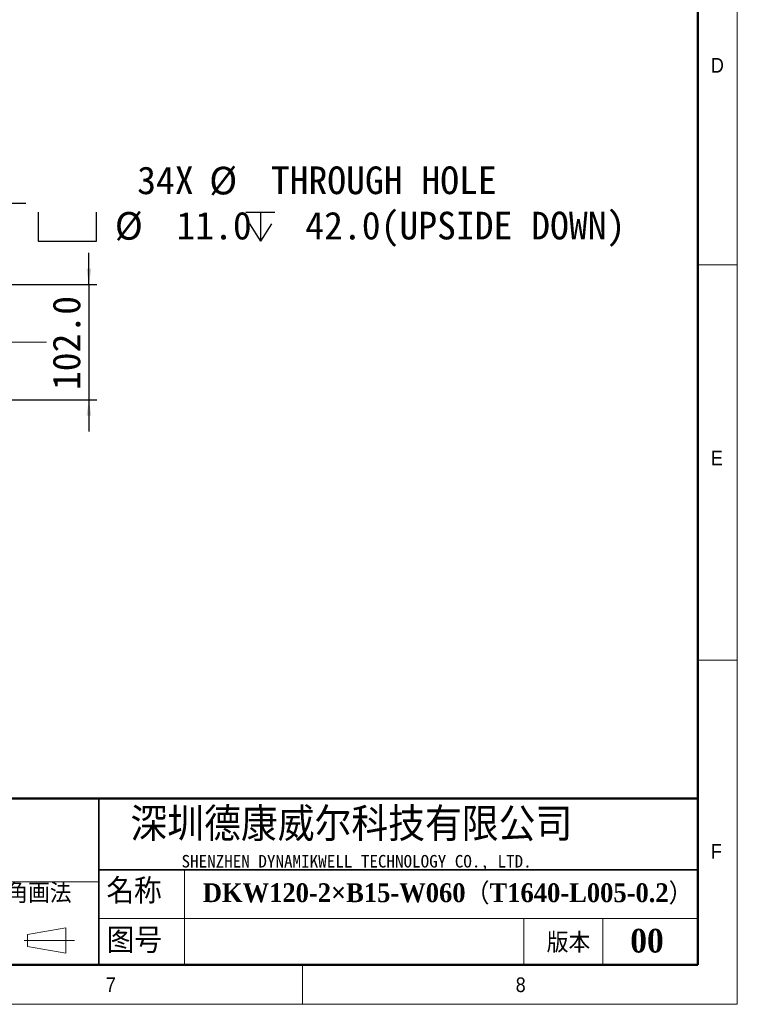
# Model space of a CAD drawing. Header units: millimetres. Extents: x 35 to 2905, y 35 to 2044.
# Tile 6 of 13: x 2270 to 2905, y 35 to 906. Entities that reach past the tile are written whole.
import ezdxf

# ---------------------------------------------------------------- set-up
doc = ezdxf.new("R2010")
doc.units = ezdxf.units.MM
doc.header["$LTSCALE"] = 7
doc.linetypes.add('CENTERX2', pattern=[20.32, 12.7, -2.54, 2.54, -2.54])
doc.layers.add('DIMNS', color=7, linetype='Continuous')
doc.layers.add('黑色实线', color=7, linetype='Continuous')
doc.styles.add('SLDTEXTSTYLE1', font='Gothic.ttf', dxfattribs={"width": 0.913})
doc.styles.add('SLDTEXTSTYLE2', font='timesbd.ttf', dxfattribs={"width": 0.933})
doc.styles.add('SLDTEXTSTYLE4', font='txt', dxfattribs={"bigfont": 'bigfont'})
doc.styles.add('SLDTEXTSTYLE5', font='txt', dxfattribs={"bigfont": 'bigfont'})
doc.styles.add('SLDTEXTSTYLE6', font='txt')
doc.styles.add('SLDTEXTSTYLE7', font='timesbd.ttf', dxfattribs={"width": 0.933, "bigfont": 'bigfont'})
doc.styles.add('SLDTEXTSTYLE8', font='txt')
doc.dimstyles.new('SLDDIMSTYLE0', dxfattribs={"dimtxt": 24.5, "dimasz": 14, "dimexe": 0, "dimexo": 0.0625, "dimgap": 6.125, "dimtad": 2, "dimdec": 1, "dimrnd": 1e-09, "dimzin": 4, "dimdsep": 46, "dimtxsty": 'SLDTEXTSTYLE8', "dimsah": 1, "dimcen": 0.09, "dimadec": 0, "dimazin": 1, "dimtfac": 1, "dimtdec": 1, "dimtmove": 0, "dimatfit": 0, "dimfxl": 0, "dimfrac": 2, "dimtolj": 1, "dimtzin": 12, "dimarcsym": 0})
doc.dimstyles.new('SLDDIMSTYLE4', dxfattribs={"dimtxt": 24.5, "dimasz": 14, "dimexe": 0, "dimexo": 0.0625, "dimgap": 6.125, "dimtad": 0, "dimtih": 1, "dimtoh": 1, "dimdec": 1, "dimrnd": 1e-09, "dimzin": 4, "dimdsep": 46, "dimtxsty": 'SLDTEXTSTYLE8', "dimsah": 1, "dimcen": 0, "dimadec": 0, "dimazin": 1, "dimtfac": 1, "dimtdec": 1, "dimtofl": 0, "dimtmove": 0, "dimatfit": 3, "dimfxl": 0, "dimfrac": 2, "dimtolj": 1, "dimtzin": 12, "dimarcsym": 0})

# ---------------------------------------------------------------- blocks, each defined once
blk = doc.blocks.new('SW_SYMBOL_HOLE_SPOT')
at = {"layer": '黑色实线', "color": 0}
for p, q in [((0, 6125), (0, 525)), ((11200, 525), (11200, 6125)), ((0, 525), (11200, 525))]:
    blk.add_line(p, q, dxfattribs=at)
blk = doc.blocks.new('SW_SYMBOL_HOLE_DEPTH')
at = {"layer": '黑色实线', "color": 0}
for p, q in [((0, 6125), (5600, 6125)), ((2800, 6125), (2800, 525)), ((700, 3885), (2800, 525)), ((4900, 3885), (2800, 525))]:
    blk.add_line(p, q, dxfattribs=at)
blk = doc.blocks.new('_D_28')
at = {"layer": '黑色实线'}
for p, q in [((2212.68, 674.82), (2252.7, 744.14)), ((2252.7, 744.14), (2275.15, 744.14))]:
    blk.add_line(p, q, dxfattribs=at)
blk.add_solid([(2212.68, 674.82), (2221.5, 685.9), (2217.86, 688)], dxfattribs=at)
at = {"layer": '黑色实线', "xscale": 0.004592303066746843, "yscale": 0.004592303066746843, "zscale": 0.004592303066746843}
for name, p in [('SW_SYMBOL_HOLE_SPOT', (2286.26, 707.88)), ('SW_SYMBOL_HOLE_DEPTH', (2470.05, 707.88))]:
    blk.add_blockref(name, p, dxfattribs=at)
at = {"layer": '黑色实线', "char_height": 24.5, "attachment_point": 1, "style": 'SLDTEXTSTYLE8'}
for s, insert in [('34X ', (2373.77, 776.52)), ('%%c', (2437.54, 776.28)), (' THROUGH HOLE', (2475.39, 776.52)), ('%%c', (2354, 736.2)), (' 11.0 ', (2391.85, 736.44)), (' 42.0(UPSIDE DOWN)', (2505.91, 736.44))]:
    blk.add_mtext(s, dxfattribs=dict(at, insert=insert))
blk = doc.blocks.new('_D_29')
at = {"layer": '黑色实线'}
for p, q in [((2331.03, 671.96), (2331.03, 699.96)), ((1977.76, 671.96), (2338.03, 671.96)), ((2331.03, 671.96), (2331.03, 569.96)), ((1977.76, 569.96), (2338.03, 569.96)), ((2331.03, 569.96), (2331.03, 541.96))]:
    blk.add_line(p, q, dxfattribs=at)
for points in [[(2331.03, 671.96), (2333.13, 685.96), (2328.93, 685.96)], [(2331.03, 569.96), (2328.93, 555.96), (2333.13, 555.96)]]:
    blk.add_solid(points, dxfattribs=at)
at = {"layer": '黑色实线', "insert": (2298.89, 578.58), "char_height": 24.5, "attachment_point": 1, "rotation": 90, "style": 'SLDTEXTSTYLE8'}
blk.add_mtext('102.0', dxfattribs=at)

msp = doc.modelspace()

# ---------------------------------------------------------------- linework, layer by layer
at = {"color": 7, "linetype": 'Continuous', "lineweight": 18}
for p, q in [((2905, 35), (2905, 2044)), ((2870, 2009), (2870, 70)), ((2870, 689.5), (2905, 689.5)), ((2870, 339.5), (2905, 339.5)), ((2415.6473812, 154), (2415.6473812, 70)), ((1926.2913786, 143.5), (2339.7556851, 143.5)), ((2339.7556851, 110.8803834), (2870, 110.8803834)), ((2716, 110.8803834), (2716, 70)), ((2786, 110.8803834), (2786, 70)), ((2276.6682633, 96.7312329), (2310.6563282, 102.6107947)), ((2276.6682633, 86.2312329), (2276.6682633, 96.7312329)), ((2310.6563282, 102.6107947), (2310.6563282, 80.2227947)), ((2273.6351967, 91.4812329), (2318.3628673, 91.4812329)), ((2276.6682633, 86.2312329), (2310.6563282, 80.2227947)), ((70, 70), (2870, 70)), ((861, 70), (2870, 70)), ((2520, 70), (2520, 35)), ((35, 35), (2905, 35))]:
    msp.add_line(p, q, dxfattribs=at)
at = {"color": 7, "linetype": 'Continuous', "lineweight": 50}
for p, q in [((2870, 2009), (2870, 70)), ((2870, 217), (1281, 217)), ((70, 70), (2870, 70))]:
    msp.add_line(p, q, dxfattribs=at)
at = {"color": 7, "linetype": 'Continuous', "lineweight": 35}
for p, q in [((2339.7556851, 217), (2339.7556851, 70)), ((2339.7556851, 154), (2870, 154))]:
    msp.add_line(p, q, dxfattribs=at)
at = {"layer": '黑色实线', "linetype": 'CENTERX2', "lineweight": 18}
msp.add_line((2293.4833241, 620.9647019), (192.5833241, 620.9647019), dxfattribs=at)

# ---------------------------------------------------------------- texts
at = {"color": 7, "linetype": 'Continuous', "lineweight": 0}
for s, insert, char_height, attachment_point, style in [('D', (2881.6666667, 872.5241462), 12.9645833, 1, 'SLDTEXTSTYLE1'), ('E', (2881.6666667, 524.9218569), 12.9645833, 1, 'SLDTEXTSTYLE1'), ('深圳德康威尔科技有限公司', (2367.7808657, 209.0727944), 29.633333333, 1, 'SLDTEXTSTYLE5'), ('F', (2881.6666667, 176.9545867), 12.9645833, 1, 'SLDTEXTSTYLE1'), ('SHENZHEN DYNAMIKWELL TECHNOLOGY CO., LTD.', (2413.0244772, 167.1776031), 11.1125, 1, 'SLDTEXTSTYLE6'), ('名称', (2346.5643932, 146.3380774), 22.225, 1, 'SLDTEXTSTYLE4'), ('DKW120-2×B15-W060（T1640-L005-0.2）', (2431.8383923, 142.0912778), 16.66875, 1, 'SLDTEXTSTYLE7'), ('图号', (2346.8627796, 102.5238769), 22.225, 1, 'SLDTEXTSTYLE4'), ('版本', (2736.2958947, 98.3145377), 17.5, 1, 'SLDTEXTSTYLE4'), ('00', (2825.0575984, 101.802765), 21, 2, 'SLDTEXTSTYLE2'), ('7', (2346.0197074, 58.7778943), 12.9645833, 1, 'SLDTEXTSTYLE1'), ('8', (2708.8414871, 58.7778943), 12.9645833, 1, 'SLDTEXTSTYLE1')]:
    msp.add_mtext(s, dxfattribs=dict(at, insert=insert, char_height=char_height, attachment_point=attachment_point, style=style))
at = {"layer": 'DIMNS', "color": 7, "insert": (2219.4234672, 142.1287382), "char_height": 17.5, "attachment_point": 1, "style": 'SLDTEXTSTYLE4'}
msp.add_mtext('第三角画法', dxfattribs=at)

# ---------------------------------------------------------------- dimensions: what is measured, and where the dimension line sits
at = {"layer": '黑色实线'}
dim = msp.add_diameter_dim_2p(p1=(2209.3833241, 669.1068181), p2=(2212.6833241, 674.8225857), text='34X %%c THROUGH HOLE\\P{\\fGDT;v}%%c <> {\\fGDT;x} 42.0(UPSIDE DOWN)\\P', dimstyle='SLDDIMSTYLE4', dxfattribs=at)
dim.commit()
dim.dimension.update_dxf_attribs({"geometry": '_D_28', "text_midpoint": (2550.1453847, 744.1385616), "dimtype": 163})
dim = msp.add_linear_dim(base=(2331.0333241, 569.9647019), p1=(1968.8733241, 671.9647019), p2=(1968.8733241, 569.9647019), angle=90, dimstyle='SLDDIMSTYLE0', dxfattribs=at)
dim.commit()
dim.dimension.update_dxf_attribs({"geometry": '_D_29', "text_midpoint": (2331.0333241, 617.6105742), "dimtype": 160})

doc.saveas('drawing.dxf')
